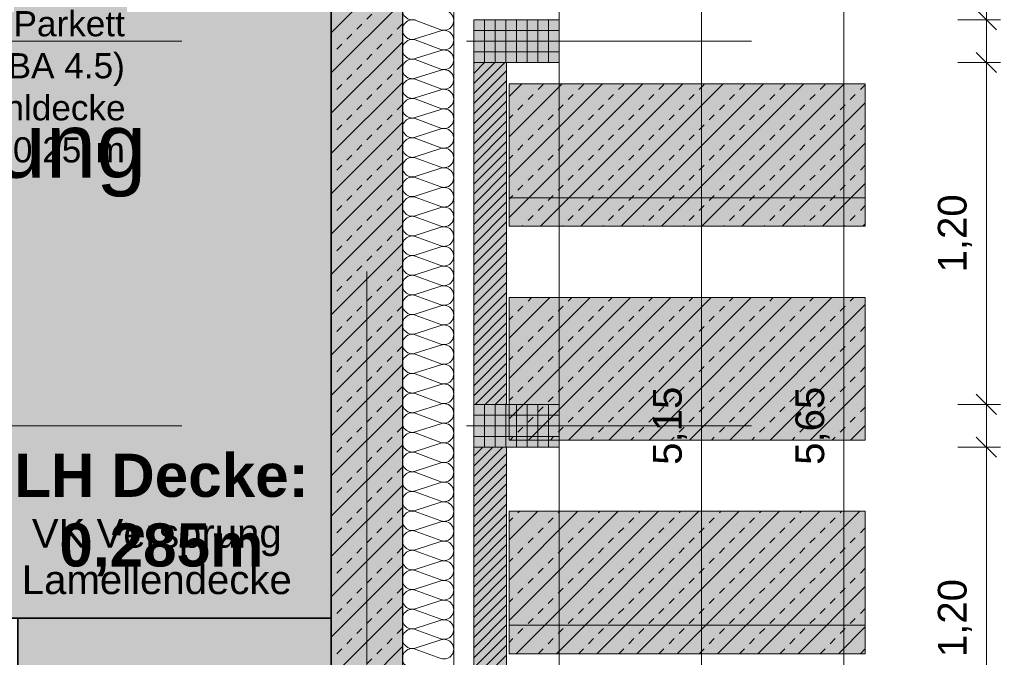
# Model space of a CAD drawing. Header units: metres. Extents: x -49 to 152, y -127 to 99.
# Tile 140 of 177: x -1.22 to 2.24, y -3.51 to -1.28. Entities that reach past the tile are written whole.
import ezdxf
from ezdxf.enums import TextEntityAlignment as Align

# ---------------------------------------------------------------- set-up
doc = ezdxf.new("R2010")
doc.units = ezdxf.units.M
doc.header["$PDMODE"] = 1
doc.header["$PDSIZE"] = -2
for name, pattern in [('Achsen 01', [5.291531, 3.175, -1.058062, 0.352704, -0.705764]), ('gestrichelt - 01', [2, 1, -1]), ('Raster 01', [2, 1, -1])]:
    doc.linetypes.add(name, pattern=pattern)
doc.layers.get('0').update_dxf_attribs({"lineweight": 25})
for name, color, linetype, lineweight, true_color in [('013_Beton und Stahlbetonarbeiten-000 Sichtbeton-331 tragende Au', 5, 'Continuous', 5, 0x0000ff), ('014_Fassadenarbeiten-000 Aufsicht Betonfertigteile', 7, 'Continuous', 9, 0xc0c0c0), ('014_Fassadenarbeiten-330 mineralische Dämmung', 7, 'Continuous', 9, 0x666666), ('027_Tischlerarbeiten-000 Versprung Akustikdecke', 7, 'gestrichelt - 01', 9, 0xa0a0a4), ('031_Metallbauarbeiten-350 Lamellendecke DS', 7, 'Continuous', 35, 0x666666), ('039_Trockenbauarbeiten-350 Deckenspiegel', 7, 'Continuous', 35, 0x008011), ('AV1-Achsen', 1, 'Achsen 01', 18, 0xff0000), ('AV1-Einrichtung', 7, 'Continuous', 9, 0xa6a6a6), ('AV1-Raster', 7, 'Raster 01', 9, 0xa6a6a6)]:
    doc.layers.add(name, color=color, linetype=linetype, lineweight=lineweight, true_color=true_color)
for name, color, linetype, lineweight in [('013_Beton und Stahlbetonarbeiten-330 Außenwände', 7, 'Continuous', 25), ('014_Fassadenarbeiten-330 Betonfertigteile vertikal', 7, 'Continuous', 9), ('014_Fassadenarbeiten-330 Filtermauerwerk 11.5cm', 7, 'Continuous', 9), ('_1.35m (3D)', 7, 'Continuous', 9), ('_GRU (2D)', 7, 'Continuous', 9), ('_Legende (2D)', 7, 'Continuous', 9), ('_OG 3 (2D)', 7, 'Continuous', 9), ('_OG 3 - DS (2D)', 7, 'Continuous', 9), ('AV1-Stempel-Raumstempel', 7, 'Continuous', 9), ('Bemaßung-Bemaßung', 7, 'Continuous', 9), ('Keine', 7, 'Continuous', 9)]:
    doc.layers.add(name, color=color, linetype=linetype, lineweight=lineweight)
doc.layers.get('0').freeze()
doc.styles.add('Arial', font='arial.ttf')
doc.styles.add('Arial (bold)', font='arialbd.ttf')
doc.dimstyles.new('COE 50', dxfattribs={"dimtxt": 100.872396, "dimasz": 0.001414, "dimexe": 0.001, "dimexo": 0.01, "dimgap": 0.001, "dimtad": 1, "dimdec": 3, "dimtxsty": 'Arial', "dimblk": 'VW_SLASH-3', "dimblk1": 'VW_SLASH-3', "dimblk2": 'VW_SLASH-3', "dimcen": 0, "dimadec": 3, "dimazin": 0, "dimtfac": 0.8, "dimtdec": 3, "dimtix": 1, "dimtmove": 0, "dimatfit": 0, "dimldrblk": 'VW_SLASH-2', "dimfxl": 0.002, "dimfxlon": 1, "dimfrac": 2, "dimtolj": 1, "dimarcsym": 0})
pattern_1 = [(45, (0, 0), (0.01767767, -0.01767767), [])]
pattern_2 = [(-90, (0, 0), (0.0375, 0), [])]
pattern_3 = [(0, (0, 0), (2e-18, -0.0375), [])]
pattern_4 = [(45, (0, 0), (0.0707107, -0.0707107), [0.025, -0.025])]
pattern_5 = [(-135, (0.03106, -0.03313), (0.0707107, -0.0707107), [])]

# ---------------------------------------------------------------- blocks, each defined once
blk = doc.blocks.new('Group-4')
at = {"layer": 'AV1-Raster'}
for p, q in [((1.35, -1.35), (-40.5, -1.35)), ((1.35, -2.7), (-40.5, -2.7))]:
    blk.add_line(p, q, dxfattribs=at)
blk = doc.blocks.new('1.35m (3D)')
at = {"layer": 'AV1-Raster', "color": 7}
blk.add_blockref('Group-4', (0, 0), dxfattribs=at)
blk = doc.blocks.new('OG 3 - DS (2D)')
at = {"layer": '031_Metallbauarbeiten-350 Lamellendecke DS', "linetype": 'Continuous', "lineweight": 0, "transparency": 33554483}
for points in [[(-2.575, -3.375), (-0.125, -3.375), (-0.125, -0.125), (-2.575, -0.125)], [(-0.125, -3.375), (-1.225, -3.375), (-1.225, -5.275), (-0.125, -5.275)]]:
    blk.add_hatch(color=55, dxfattribs=at).paths.add_polyline_path(points)
at = {"layer": '039_Trockenbauarbeiten-350 Deckenspiegel', "linetype": 'Continuous', "lineweight": 0, "transparency": 33554508}
blk.add_hatch(color=2, dxfattribs=at).paths.add_polyline_path([(-2.575, -0.125), (-0.125, -0.125), (-0.125, -3.375), (-2.575, -3.375)])
at = {"layer": '039_Trockenbauarbeiten-350 Deckenspiegel', "linetype": 'Continuous', "lineweight": 0, "transparency": 33554483}
blk.add_hatch(color=106, dxfattribs=at).paths.add_polyline_path([(-1.225, -3.375), (-0.125, -3.375), (-0.125, -5.275), (-1.225, -5.275)])
at = {"layer": '031_Metallbauarbeiten-350 Lamellendecke DS', "color": 251, "linetype": 'Continuous', "lineweight": 35, "transparency": 33554687, "flags": 128}
for points in [[(-2.575, -3.375), (-0.125, -3.375), (-0.125, -0.125), (-2.575, -0.125)], [(-0.125, -3.375), (-1.225, -3.375), (-1.225, -5.275), (-0.125, -5.275)]]:
    blk.add_lwpolyline(points, close=True, dxfattribs=at)
at = {"layer": '039_Trockenbauarbeiten-350 Deckenspiegel', "color": 251, "linetype": 'Continuous', "lineweight": 35, "transparency": 33554687, "flags": 128}
blk.add_lwpolyline([(-2.575, -0.125), (-0.125, -0.125), (-0.125, -3.375), (-2.575, -3.375)], close=True, dxfattribs=at)
at = {"layer": '039_Trockenbauarbeiten-350 Deckenspiegel', "flags": 128}
blk.add_lwpolyline([(-1.225, -3.375), (-0.125, -3.375), (-0.125, -5.275), (-1.225, -5.275)], close=True, dxfattribs=at)
at = {"layer": '039_Trockenbauarbeiten-350 Deckenspiegel', "insert": (-0.7211, -3.0131), "char_height": 0.15131, "attachment_point": 5, "line_spacing_factor": 0.969122, "style": 'Arial (bold)'}
blk.add_mtext('LH Decke: \\P0,285m', dxfattribs=at)
blk = doc.blocks.new('Group-172')
at = {"color": 255, "transparency": 33554559}
for points in [[(-2.525, -0.175), (-0.175, -0.175), (-0.175, -0.625), (-2.525, -0.625)], [(-2.525, -1.325), (-1.525, -1.325), (-1.525, -3.325), (-2.525, -3.325)]]:
    blk.add_wipeout(points, dxfattribs=at).dxf.layer = 'AV1-Einrichtung'
at = {"layer": 'AV1-Einrichtung', "flags": 128}
for points in [[(-2.525, -0.175), (-0.175, -0.175), (-0.175, -0.625), (-2.525, -0.625)], [(-2.525, -1.325), (-1.525, -1.325), (-1.525, -3.325), (-2.525, -3.325)]]:
    blk.add_lwpolyline(points, close=True, dxfattribs=at)
at = {"color": 255, "transparency": 33554559}
for points in [[(-2.525, -2.575), (-1.775, -2.575), (-1.525, -2.325), (-1.525, -1.325), (-2.525, -1.325)], [(-2.4, -2.7), (-1.65, -2.7), (-1.65, -3.2), (-2.4, -3.2)]]:
    blk.add_wipeout(points, dxfattribs=at).dxf.layer = 'AV1-Einrichtung'
at = {"layer": 'AV1-Einrichtung', "flags": 128}
for points in [[(-2.525, -2.575), (-1.775, -2.575), (-1.525, -2.325), (-1.525, -1.325), (-2.525, -1.325)], [(-2.4, -2.7), (-1.65, -2.7), (-1.65, -3.2), (-2.4, -3.2)]]:
    blk.add_lwpolyline(points, close=True, dxfattribs=at)
blk = doc.blocks.new('Group-310')
at = {"layer": '014_Fassadenarbeiten-330 mineralische Dämmung', "transparency": 33554687, "flags": 128}
for points in [[(-3.549, -0.17, -1.372995), (-3.4834, -0.17), (-3.5167, -0.26, 1.372583), (-3.4511, -0.26), (-3.48, -0.17, -1.372995), (-3.4144, -0.17), (-3.4477, -0.26, 1.372583), (-3.3821, -0.26), (-3.4111, -0.17, -1.372995), (-3.3455, -0.17), (-3.3788, -0.26, 1.372583), (-3.3132, -0.26), (-3.3421, -0.17, -1.372995), (-3.2766, -0.17), (-3.3098, -0.26, 1.372583), (-3.2443, -0.26), (-3.2732, -0.17, -1.372995), (-3.2076, -0.17), (-3.2409, -0.26, 1.372583), (-3.1753, -0.26), (-3.2042, -0.17, -1.372995), (-3.1387, -0.17), (-3.1719, -0.26, 1.372583), (-3.1064, -0.26), (-3.1353, -0.17, -1.372995), (-3.0697, -0.17), (-3.103, -0.26, 1.372583), (-3.0374, -0.26), (-3.0663, -0.17, -1.372995), (-3.0008, -0.17), (-3.034, -0.26, 1.372583), (-2.9685, -0.26), (-2.9974, -0.17, -1.372995), (-2.9318, -0.17), (-2.9651, -0.26, 1.372583), (-2.8995, -0.26), (-2.9285, -0.17, -1.372995), (-2.8629, -0.17), (-2.8962, -0.26, 1.372583), (-2.8306, -0.26), (-2.8595, -0.17, -1.372995), (-2.7939, -0.17), (-2.8272, -0.26, 1.372583), (-2.7616, -0.26), (-2.7906, -0.17, -1.372995), (-2.725, -0.17), (-2.7583, -0.26, 1.372583), (-2.6927, -0.26), (-2.7216, -0.17, -1.372995), (-2.656, -0.17), (-2.6893, -0.26, 1.372583), (-2.6237, -0.26), (-2.6527, -0.17, -1.372995), (-2.5871, -0.17), (-2.6204, -0.26, 1.372583), (-2.5548, -0.26), (-2.5837, -0.17, -1.372995), (-2.5182, -0.17), (-2.5514, -0.26, 1.372583), (-2.4859, -0.26), (-2.5148, -0.17, -1.372995), (-2.4492, -0.17), (-2.4825, -0.26, 1.372583), (-2.4169, -0.26), (-2.4458, -0.17, -1.372995), (-2.3803, -0.17), (-2.4135, -0.26, 1.372583), (-2.348, -0.26), (-2.3769, -0.17, -1.372995), (-2.3113, -0.17), (-2.3446, -0.26, 1.372583), (-2.279, -0.26), (-2.3079, -0.17, -1.372995), (-2.2424, -0.17), (-2.2756, -0.26, 1.372583), (-2.2101, -0.26), (-2.239, -0.17, -1.372995), (-2.1734, -0.17), (-2.2067, -0.26, 1.372583), (-2.1411, -0.26), (-2.1701, -0.17, -1.372995), (-2.1045, -0.17), (-2.1378, -0.26, 1.372583), (-2.0722, -0.26), (-2.1011, -0.17, -1.372995), (-2.0355, -0.17), (-2.0688, -0.26, 1.372583), (-2.0032, -0.26), (-2.0322, -0.17, -1.372995), (-1.9666, -0.17), (-1.9999, -0.26, 1.372583), (-1.9343, -0.26), (-1.9632, -0.17, -1.372995), (-1.8977, -0.17), (-1.9309, -0.26, 1.372583), (-1.8654, -0.26), (-1.8943, -0.17, -1.372995), (-1.8287, -0.17), (-1.862, -0.26, 1.372583), (-1.7964, -0.26), (-1.8253, -0.17, -1.372995), (-1.7598, -0.17), (-1.793, -0.26, 1.372583), (-1.7275, -0.26), (-1.7564, -0.17, -1.372995), (-1.6908, -0.17), (-1.7241, -0.26, 1.372583), (-1.6585, -0.26), (-1.6874, -0.17, -1.372995), (-1.6219, -0.17), (-1.6551, -0.26, 1.372583), (-1.5896, -0.26), (-1.6185, -0.17, -1.372995), (-1.5529, -0.17), (-1.5862, -0.26, 1.372583), (-1.5206, -0.26), (-1.5496, -0.17, -1.372995), (-1.484, -0.17), (-1.5173, -0.26, 1.372583), (-1.4517, -0.26), (-1.4806, -0.17, -1.372995), (-1.415, -0.17), (-1.4483, -0.26, 1.372583), (-1.3827, -0.26), (-1.4117, -0.17, -1.372995), (-1.3461, -0.17), (-1.3794, -0.26, 1.372583), (-1.3138, -0.26), (-1.3427, -0.17, -1.372995), (-1.2772, -0.17), (-1.3104, -0.26, 1.372583), (-1.2449, -0.26)], [(-1.2738, -0.17, -1.372995), (-1.2082, -0.17)]]:
    blk.add_lwpolyline(points, format="xyb", dxfattribs=at)
blk = doc.blocks.new('Group-311')
at = {"layer": '014_Fassadenarbeiten-330 mineralische Dämmung', "transparency": 33554687}
blk.add_blockref('Group-310', (0, 0), dxfattribs=at)
blk = doc.blocks.new('Parametric Object-45')
at = {"layer": '014_Fassadenarbeiten-330 mineralische Dämmung', "color": 7, "transparency": 33554687}
blk.add_blockref('Group-311', (0, 0), dxfattribs=at)
at = {"layer": '014_Fassadenarbeiten-330 mineralische Dämmung', "color": 0, "flags": 1}
for tag in ['IFC_UUID', 'instanceID', 'prm0_name', 'prm0_type', 'prm0_value', 'prm1_name', 'prm1_type', 'prm1_value', 'prm2_name', 'prm2_type', 'prm2_value', 'prm3_name', 'prm3_type', 'prm3_value', 'prm4_name', 'prm4_type', 'prm4_value', 'prm5_name', 'prm5_type', 'prm5_value', 'prm6_name', 'prm6_type', 'prm6_value']:
    blk.add_attdef(tag, (0.1154, -5.4548), '', height=0.00018, dxfattribs=at)
blk = doc.blocks.new('VW_SLASH-3')
at = {"color": 0, "linetype": 'ByBlock', "lineweight": -2, "transparency": 16777216}
blk.add_line((0, 0), (-1, 0), dxfattribs=at)
at = {"color": 0, "linetype": 'Continuous', "lineweight": 15, "transparency": 16777216, "flags": 128}
blk.add_lwpolyline([(0.5, 0.5), (-0.5, -0.5)], dxfattribs=at)
blk = doc.blocks.new('*D558')
at = {"layer": 'Bemaßung-Bemaßung', "color": 0, "linetype": 'Continuous', "lineweight": -2}
for p, q in [((2.075, -0.075), (2.225, -0.075)), ((2.175, -1.2043), (2.175, -0.1457)), ((2.075, -1.275), (2.225, -1.275))]:
    blk.add_line(p, q, dxfattribs=at)
at = {"layer": 'Defpoints', "color": 0}
for p in [(0.675, -0.075), (2.175, -0.075), (0.675, -1.275)]:
    blk.add_point(p, dxfattribs=at)
at = {"layer": 'Bemaßung-Bemaßung', "color": 0, "lineweight": -2, "xscale": 0.070693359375, "yscale": 0.070693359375, "zscale": 0.070693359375}
for p, rotation in [((2.175, -0.075), 90), ((2.175, -1.275), 270)]:
    blk.add_blockref('VW_SLASH-3', p, dxfattribs=dict(at, rotation=rotation))
at = {"layer": 'Bemaßung-Bemaßung', "color": 0, "insert": (2.0644, -0.675), "char_height": 0.10087, "attachment_point": 5, "rotation": 90, "style": 'Arial'}
blk.add_mtext('\\A1;1,20', dxfattribs=at)
blk = doc.blocks.new('VW_SLASH-2')
at = {"color": 0, "linetype": 'ByBlock', "lineweight": -2, "transparency": 16777216}
blk.add_line((0, 0), (-1, 0), dxfattribs=at)
at = {"color": 0, "linetype": 'Continuous', "lineweight": 15, "transparency": 16777216, "flags": 128}
blk.add_lwpolyline([(0.5, 0.5), (-0.5, -0.5)], dxfattribs=at)
blk = doc.blocks.new('*D559')
at = {"layer": 'Bemaßung-Bemaßung', "color": 0, "linetype": 'Continuous', "lineweight": -2}
for p, q in [((2.175, -1.2043), (2.175, -1.1336)), ((2.075, -1.275), (2.225, -1.275)), ((2.175, -1.425), (2.175, -1.275)), ((2.075, -1.425), (2.225, -1.425)), ((2.175, -1.4957), (2.175, -1.5664))]:
    blk.add_line(p, q, dxfattribs=at)
at = {"layer": 'Defpoints', "color": 0}
for p in [(0.675, -1.275), (2.175, -1.275), (0.675, -1.425)]:
    blk.add_point(p, dxfattribs=at)
at = {"layer": 'Bemaßung-Bemaßung', "color": 0, "lineweight": -2, "xscale": 0.070693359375, "yscale": 0.070693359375, "zscale": 0.070693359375}
for p, rotation in [((2.175, -1.275), 270), ((2.175, -1.425), 90)]:
    blk.add_blockref('VW_SLASH-3', p, dxfattribs=dict(at, rotation=rotation))
at = {"layer": 'Bemaßung-Bemaßung', "color": 0, "insert": (2.3515, -1.35), "char_height": 0.10087, "attachment_point": 5, "rotation": 90, "style": 'Arial'}
blk.add_mtext('\\A1;15', dxfattribs=at)
blk = doc.blocks.new('*D560')
at = {"layer": 'Bemaßung-Bemaßung', "color": 0, "linetype": 'Continuous', "lineweight": -2}
for p, q in [((2.075, -1.425), (2.225, -1.425)), ((2.175, -2.5543), (2.175, -1.4957)), ((2.075, -2.625), (2.225, -2.625))]:
    blk.add_line(p, q, dxfattribs=at)
at = {"layer": 'Defpoints', "color": 0}
for p in [(0.675, -1.425), (2.175, -1.425), (0.675, -2.625)]:
    blk.add_point(p, dxfattribs=at)
at = {"layer": 'Bemaßung-Bemaßung', "color": 0, "lineweight": -2, "xscale": 0.070693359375, "yscale": 0.070693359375, "zscale": 0.070693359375}
for p, rotation in [((2.175, -1.425), 90), ((2.175, -2.625), 270)]:
    blk.add_blockref('VW_SLASH-3', p, dxfattribs=dict(at, rotation=rotation))
at = {"layer": 'Bemaßung-Bemaßung', "color": 0, "insert": (2.0644, -2.025), "char_height": 0.10087, "attachment_point": 5, "rotation": 90, "style": 'Arial'}
blk.add_mtext('\\A1;1,20', dxfattribs=at)
blk = doc.blocks.new('*D561')
at = {"layer": 'Bemaßung-Bemaßung', "color": 0, "linetype": 'Continuous', "lineweight": -2}
for p, q in [((2.175, -2.5543), (2.175, -2.4836)), ((2.075, -2.625), (2.225, -2.625)), ((2.175, -2.775), (2.175, -2.625)), ((2.075, -2.775), (2.225, -2.775)), ((2.175, -2.8457), (2.175, -2.9164))]:
    blk.add_line(p, q, dxfattribs=at)
at = {"layer": 'Defpoints', "color": 0}
for p in [(0.675, -2.625), (2.175, -2.625), (0.675, -2.775)]:
    blk.add_point(p, dxfattribs=at)
at = {"layer": 'Bemaßung-Bemaßung', "color": 0, "lineweight": -2, "xscale": 0.070693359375, "yscale": 0.070693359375, "zscale": 0.070693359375}
for p, rotation in [((2.175, -2.625), 270), ((2.175, -2.775), 90)]:
    blk.add_blockref('VW_SLASH-3', p, dxfattribs=dict(at, rotation=rotation))
at = {"layer": 'Bemaßung-Bemaßung', "color": 0, "insert": (2.3515, -2.7), "char_height": 0.10087, "attachment_point": 5, "rotation": 90, "style": 'Arial'}
blk.add_mtext('\\A1;15', dxfattribs=at)
blk = doc.blocks.new('*D562')
at = {"layer": 'Bemaßung-Bemaßung', "color": 0, "linetype": 'Continuous', "lineweight": -2}
for p, q in [((2.075, -2.775), (2.225, -2.775)), ((2.175, -3.9043), (2.175, -2.8457)), ((2.075, -3.975), (2.225, -3.975))]:
    blk.add_line(p, q, dxfattribs=at)
at = {"layer": 'Defpoints', "color": 0}
for p in [(0.675, -2.775), (2.175, -2.775), (0.675, -3.975)]:
    blk.add_point(p, dxfattribs=at)
at = {"layer": 'Bemaßung-Bemaßung', "color": 0, "lineweight": -2, "xscale": 0.070693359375, "yscale": 0.070693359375, "zscale": 0.070693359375}
for p, rotation in [((2.175, -2.775), 90), ((2.175, -3.975), 270)]:
    blk.add_blockref('VW_SLASH-3', p, dxfattribs=dict(at, rotation=rotation))
at = {"layer": 'Bemaßung-Bemaßung', "color": 0, "insert": (2.0644, -3.375), "char_height": 0.10087, "attachment_point": 5, "rotation": 90, "style": 'Arial'}
blk.add_mtext('\\A1;1,20', dxfattribs=at)
blk = doc.blocks.new('*D600')
at = {"layer": 'Bemaßung-Bemaßung', "color": 0, "lineweight": -2}
for p, q in [((1.575, 0.125), (1.725, 0.125)), ((1.675, 0.0543), (1.675, -5.4543)), ((1.575, -5.525), (1.725, -5.525))]:
    blk.add_line(p, q, dxfattribs=at)
at = {"layer": 'Defpoints', "color": 0}
for p in [(-0.125, 0.125), (-0.125, -5.525), (1.675, -5.525)]:
    blk.add_point(p, dxfattribs=at)
at = {"layer": 'Bemaßung-Bemaßung', "color": 0, "lineweight": -2, "xscale": 0.070693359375, "yscale": 0.070693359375, "zscale": 0.070693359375}
for p, rotation in [((1.675, 0.125), 90.00000000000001), ((1.675, -5.525), 270)]:
    blk.add_blockref('VW_SLASH-3', p, dxfattribs=dict(at, rotation=rotation))
at = {"layer": 'Bemaßung-Bemaßung', "color": 0, "insert": (1.5644, -2.7), "char_height": 0.10087, "attachment_point": 5, "rotation": 90, "style": 'Arial'}
blk.add_mtext('\\A1;5,65', dxfattribs=at)
blk = doc.blocks.new('*D760')
at = {"layer": 'Bemaßung-Bemaßung', "color": 0, "linetype": 'Continuous', "lineweight": -2}
for p, q in [((1.075, -0.125), (1.225, -0.125)), ((1.175, -0.1957), (1.175, -5.2043)), ((1.075, -5.275), (1.225, -5.275))]:
    blk.add_line(p, q, dxfattribs=at)
at = {"layer": 'Defpoints', "color": 0}
for p in [(-0.125, -0.125), (-0.2, -5.275), (1.175, -5.275)]:
    blk.add_point(p, dxfattribs=at)
at = {"layer": 'Bemaßung-Bemaßung', "color": 0, "lineweight": -2, "xscale": 0.070693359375, "yscale": 0.070693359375, "zscale": 0.070693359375}
for p, rotation in [((1.175, -0.125), 90), ((1.175, -5.275), 270)]:
    blk.add_blockref('VW_SLASH-3', p, dxfattribs=dict(at, rotation=rotation))
at = {"layer": 'Bemaßung-Bemaßung', "color": 0, "insert": (1.0644, -2.7), "char_height": 0.10087, "attachment_point": 5, "rotation": 90, "style": 'Arial'}
blk.add_mtext('\\A1;5,15', dxfattribs=at)
blk = doc.blocks.new('Raumstempel - Symbol - 1 (2D)')
at = {"layer": 'AV1-Stempel-Raumstempel', "attachment_point": 1, "line_spacing_factor": 0.967919, "style": 'Arial'}
for s, insert, char_height in [('m²', (1.6225, -0.6736), 0.08826), ('Raumfläche:', (0.2, -0.6736), 0.088263), ('Raumumf.:', (0.2, -0.8236), 0.08826), ('m', (1.6225, -0.8236), 0.0883), ('LRH:', (0.2, -0.9736), 0.08826), ('m', (1.6225, -0.9736), 0.0883), ('Bodenbelag:', (0.2, -1.118), 0.088263), ('Decke:', (0.2, -1.4131), 0.08826), ('Höhe DA:', (0.2, -1.5607), 0.08826), ('m', (1.6225, -1.5625), 0.0883)]:
    blk.add_mtext(s, dxfattribs=dict(at, insert=insert, char_height=char_height))
at = {"layer": 'AV1-Stempel-Raumstempel'}
for tag, style, p in [('Raumnummer', 'Arial', (0.2, -0.2337)), ('Raumname', 'Arial (bold)', (0.2, -0.4337))]:
    blk.add_attdef(tag, text='', height=0.1261, dxfattribs=dict(at, style=style)).set_placement(p, align=Align.TOP_LEFT)
at = {"layer": 'AV1-Stempel-Raumstempel', "style": 'Arial'}
for tag, p in [('Raumfläche', (1.5725, -0.6736)), ('Raumumfang', (1.5725, -0.8236)), ('LRH', (1.5725, -0.9736)), ('Bodenbelag', (1.7253, -1.1199)), ('Bodendetail', (1.7253, -1.2674)), ('Decke', (1.7278, -1.415)), ('Höhe_DA', (1.5725, -1.5625))]:
    blk.add_attdef(tag, text='', height=0.0883, dxfattribs=at).set_placement(p, align=Align.TOP_RIGHT)
blk = doc.blocks.new('Legende (2D)')
at = {"layer": 'Keine', "linetype": 'Continuous', "lineweight": 0, "true_color": 0xc0c0c0, "transparency": 33554687}
for points in [[(0.4996, -1.5), (1.7496, -1.5), (1.7496, -2), (0.4996, -2)], [(0.4996, -2.25), (1.7496, -2.25), (1.7496, -2.75), (0.4996, -2.75)], [(0.4996, -3), (1.7496, -3), (1.7496, -3.5), (0.4996, -3.5)]]:
    blk.add_hatch(color=9, dxfattribs=at).paths.add_polyline_path(points)
at = {"layer": 'Keine', "linetype": 'Continuous', "lineweight": 13, "transparency": 33554687}
h = blk.add_hatch(dxfattribs=at)
h.set_pattern_fill('Stahlbeton', color=251, style=0, pattern_type=2)
h.set_pattern_definition(pattern_4)
h.paths.add_polyline_path([(0.4996, -1.5), (1.7496, -1.5), (1.7496, -2), (0.4996, -2)])
h = blk.add_hatch(dxfattribs=at)
h.set_pattern_fill('Stahlbeton-1', color=251, style=0, pattern_type=2)
h.set_pattern_definition(pattern_5)
h.paths.add_polyline_path([(0.4996, -1.5), (1.7496, -1.5), (1.7496, -2), (0.4996, -2)])
at = {"layer": 'Keine', "linetype": 'Continuous', "lineweight": 0, "transparency": 33554559}
blk.add_hatch(color=30, dxfattribs=at).paths.add_polyline_path([(0.4996, -1.9), (1.7496, -1.9), (1.7496, -2), (0.4996, -2)])
at = {"layer": 'Keine', "linetype": 'Continuous', "lineweight": 13, "transparency": 33554687}
h = blk.add_hatch(dxfattribs=at)
h.set_pattern_fill('Stahlbeton', color=251, style=0, pattern_type=2)
h.set_pattern_definition(pattern_4)
h.paths.add_polyline_path([(0.4996, -2.25), (1.7496, -2.25), (1.7496, -2.75), (0.4996, -2.75)])
h = blk.add_hatch(dxfattribs=at)
h.set_pattern_fill('Stahlbeton-1', color=251, style=0, pattern_type=2)
h.set_pattern_definition(pattern_5)
h.paths.add_polyline_path([(0.4996, -2.25), (1.7496, -2.25), (1.7496, -2.75), (0.4996, -2.75)])
h = blk.add_hatch(dxfattribs=at)
h.set_pattern_fill('Stahlbeton', color=251, style=0, pattern_type=2)
h.set_pattern_definition(pattern_4)
h.paths.add_polyline_path([(0.4996, -3), (1.7496, -3), (1.7496, -3.5), (0.4996, -3.5)])
h = blk.add_hatch(dxfattribs=at)
h.set_pattern_fill('Stahlbeton-1', color=251, style=0, pattern_type=2)
h.set_pattern_definition(pattern_5)
h.paths.add_polyline_path([(0.4996, -3), (1.7496, -3), (1.7496, -3.5), (0.4996, -3.5)])
at = {"layer": 'Keine', "linetype": 'Continuous', "lineweight": 0, "true_color": 0x0000ff, "transparency": 33554495}
blk.add_hatch(color=5, dxfattribs=at).paths.add_polyline_path([(0.4996, -3.4), (1.7496, -3.4), (1.7496, -3.5), (0.4996, -3.5)])
at = {"layer": 'Keine', "color": 7, "linetype": 'Continuous', "lineweight": 9, "transparency": 33554687, "flags": 128}
for points in [[(0.4996, -1.5), (1.7496, -1.5), (1.7496, -2), (0.4996, -2)], [(0.4996, -2.25), (1.7496, -2.25), (1.7496, -2.75), (0.4996, -2.75)], [(0.4996, -3), (1.7496, -3), (1.7496, -3.5), (0.4996, -3.5)]]:
    blk.add_lwpolyline(points, close=True, dxfattribs=at)
at = {"layer": 'Keine', "color": 253, "linetype": 'Continuous', "lineweight": 9, "transparency": 33554559, "flags": 128}
blk.add_lwpolyline([(0.4996, -1.9), (1.7496, -1.9), (1.7496, -2), (0.4996, -2)], close=True, dxfattribs=at)
at = {"layer": 'Keine', "color": 7, "linetype": 'Continuous', "lineweight": 9, "transparency": 33554495, "flags": 128}
blk.add_lwpolyline([(0.4996, -3.4), (1.7496, -3.4), (1.7496, -3.5), (0.4996, -3.5)], close=True, dxfattribs=at)
at = {"layer": 'Keine', "color": 7, "transparency": 33554687, "insert": (-11.4364, -1.75), "char_height": 0.226963, "attachment_point": 4, "line_spacing_factor": 0.969122, "style": 'Arial'}
blk.add_mtext('Einbruchschutzklasse 1 N nach DIN 1627 {\\C8;keine Anforderung an Verglasung }', dxfattribs=at)
blk = doc.blocks.new('Group-871')
at = {"layer": 'AV1-Achsen'}
blk.add_line((0, -26.5), (0, 4.9), dxfattribs=at)
blk = doc.blocks.new('GRU (2D)')
at = {"layer": 'AV1-Achsen', "color": 7}
blk.add_blockref('Group-871', (0, 0), dxfattribs=at)
blk = doc.blocks.new('OG 3 (2D)')
at = {"layer": '013_Beton und Stahlbetonarbeiten-330 Außenwände', "linetype": 'Continuous', "lineweight": 0, "true_color": 0xc0c0c0}
blk.add_hatch(color=9, dxfattribs=at).paths.add_polyline_path([(-0.125, -5.525), (-0.125, 0.125), (0.125, 0.125), (0.125, -5.525)])
at = {"layer": '013_Beton und Stahlbetonarbeiten-330 Außenwände', "linetype": 'Continuous', "lineweight": 13}
h = blk.add_hatch(dxfattribs=at)
h.set_pattern_fill('Stahlbeton', color=251, style=0, pattern_type=2)
h.set_pattern_definition(pattern_4)
h.paths.add_polyline_path([(-0.125, -5.525), (-0.125, 0.125), (0.125, 0.125), (0.125, -5.525)])
h = blk.add_hatch(dxfattribs=at)
h.set_pattern_fill('Stahlbeton-1', color=251, style=0, pattern_type=2)
h.set_pattern_definition(pattern_5)
h.paths.add_polyline_path([(-0.125, -5.525), (-0.125, 0.125), (0.125, 0.125), (0.125, -5.525)])
at = {"layer": '014_Fassadenarbeiten-330 Betonfertigteile vertikal', "linetype": 'Continuous', "lineweight": 0}
for points in [[(0.675, -1.275), (0.675, -1.425), (0.375, -1.425), (0.375, -1.275)], [(0.675, -2.625), (0.675, -2.775), (0.375, -2.775), (0.375, -2.625)]]:
    blk.add_hatch(color=9, dxfattribs=at).paths.add_polyline_path(points)
at = {"layer": '014_Fassadenarbeiten-330 Betonfertigteile vertikal', "linetype": 'Continuous', "lineweight": 9}
h = blk.add_hatch(dxfattribs=at)
h.set_pattern_fill('Stahlbetonfertigteil-1', color=8, style=0, pattern_type=2)
h.set_pattern_definition(pattern_2)
h.paths.add_polyline_path([(0.675, -1.275), (0.675, -1.425), (0.375, -1.425), (0.375, -1.275)])
at = {"layer": '014_Fassadenarbeiten-330 Betonfertigteile vertikal', "linetype": 'Continuous', "lineweight": 13}
h = blk.add_hatch(dxfattribs=at)
h.set_pattern_fill('Stahlbetonfertigteil', color=8, style=0, pattern_type=2)
h.set_pattern_definition(pattern_3)
h.paths.add_polyline_path([(0.675, -1.275), (0.675, -1.425), (0.375, -1.425), (0.375, -1.275)])
at = {"layer": '014_Fassadenarbeiten-330 Betonfertigteile vertikal', "linetype": 'Continuous', "lineweight": 9}
h = blk.add_hatch(dxfattribs=at)
h.set_pattern_fill('Stahlbetonfertigteil-1', color=8, style=0, pattern_type=2)
h.set_pattern_definition(pattern_2)
h.paths.add_polyline_path([(0.675, -2.625), (0.675, -2.775), (0.375, -2.775), (0.375, -2.625)])
at = {"layer": '014_Fassadenarbeiten-330 Betonfertigteile vertikal', "linetype": 'Continuous', "lineweight": 13}
h = blk.add_hatch(dxfattribs=at)
h.set_pattern_fill('Stahlbetonfertigteil', color=8, style=0, pattern_type=2)
h.set_pattern_definition(pattern_3)
h.paths.add_polyline_path([(0.675, -2.625), (0.675, -2.775), (0.375, -2.775), (0.375, -2.625)])
at = {"layer": '014_Fassadenarbeiten-330 Filtermauerwerk 11.5cm', "linetype": 'Continuous', "lineweight": 0, "true_color": 0xd19783}
for points in [[(0.49, -2.625), (0.375, -2.625), (0.375, -1.425), (0.49, -1.425)], [(0.49, -3.975), (0.375, -3.975), (0.375, -2.775), (0.49, -2.775)]]:
    blk.add_hatch(color=33, dxfattribs=at).paths.add_polyline_path(points)
at = {"layer": '014_Fassadenarbeiten-330 Filtermauerwerk 11.5cm', "linetype": 'Continuous', "lineweight": 9}
h = blk.add_hatch(dxfattribs=at)
h.set_pattern_fill('Mauerwerk Münster', color=8, style=0, pattern_type=2)
h.set_pattern_definition(pattern_1)
h.paths.add_polyline_path([(0.49, -2.625), (0.375, -2.625), (0.375, -1.425), (0.49, -1.425)])
h = blk.add_hatch(dxfattribs=at)
h.set_pattern_fill('Mauerwerk Münster', color=8, style=0, pattern_type=2)
h.set_pattern_definition(pattern_1)
h.paths.add_polyline_path([(0.49, -3.975), (0.375, -3.975), (0.375, -2.775), (0.49, -2.775)])
at = {"layer": '013_Beton und Stahlbetonarbeiten-000 Sichtbeton-331 tragende Au', "color": 30}
blk.add_solid([(-0.125, -0.125), (-0.075, -0.125), (-0.125, -5.525), (-0.075, -5.475)], dxfattribs=at)
at = {"layer": '013_Beton und Stahlbetonarbeiten-330 Außenwände', "flags": 128}
blk.add_lwpolyline([(-0.125, -5.525), (-0.125, 0.125), (0.125, 0.125), (0.125, -5.525)], close=True, dxfattribs=at)
at = {"layer": '014_Fassadenarbeiten-000 Aufsicht Betonfertigteile', "flags": 128}
blk.add_lwpolyline([(0.305, -21.905), (0.305, 0.305), (0.675, 0.675), (0.675, -22.275)], close=True, dxfattribs=at)
at = {"layer": '014_Fassadenarbeiten-330 Betonfertigteile vertikal', "flags": 128}
for points in [[(0.675, -1.275), (0.675, -1.425), (0.375, -1.425), (0.375, -1.275)], [(0.675, -2.625), (0.675, -2.775), (0.375, -2.775), (0.375, -2.625)]]:
    blk.add_lwpolyline(points, close=True, dxfattribs=at)
at = {"layer": '014_Fassadenarbeiten-330 Filtermauerwerk 11.5cm', "flags": 128}
for points in [[(0.49, -2.625), (0.375, -2.625), (0.375, -1.425), (0.49, -1.425)], [(0.49, -3.975), (0.375, -3.975), (0.375, -2.775), (0.49, -2.775)]]:
    blk.add_lwpolyline(points, close=True, dxfattribs=at)
at = {"layer": '014_Fassadenarbeiten-330 mineralische Dämmung', "flags": 128}
blk.add_lwpolyline([(0, 0.125), (0, 0.305), (0.305, 0.305), (0.305, -5.45), (0.125, -5.45), (0.125, 0.125)], close=True, dxfattribs=at)
at = {"layer": '027_Tischlerarbeiten-000 Versprung Akustikdecke'}
blk.add_line((-1.225, -3.375), (-0.125, -3.375), dxfattribs=at)
at = {"layer": '014_Fassadenarbeiten-330 mineralische Dämmung', "rotation": 90}
blk.add_blockref('Parametric Object-45', (0, 0), dxfattribs=at)
at = {"layer": 'AV1-Einrichtung', "color": 7}
blk.add_blockref('Group-172', (0, 0), dxfattribs=at)
at = {"layer": 'Bemaßung-Bemaßung'}
dim = blk.add_linear_dim(base=(1.675, -5.525), p1=(-0.125, 0.125), p2=(-0.125, -5.525), angle=270, text='5,65', dimstyle='COE 50', override={"dimtxt": 0.100872, "dimasz": 0.070693, "dimexe": 0.05, "dimgap": 0.05, "dimpost": '<>', "dimtxsty": 'Arial', "dimtmove": 2, "dimfxl": 0.1}, dxfattribs=at)
dim.commit()
dim.dimension.update_dxf_attribs({"geometry": '*D600', "text_midpoint": (1.5644, -2.7)})
at = {"layer": 'Bemaßung-Bemaßung', "linetype": 'Continuous'}
for base, p1, p2, text, override, picture, middle in [((2.175, -0.075), (0.675, -1.275), (0.675, -0.075), '1,20', {"dimtxt": 0.100872, "dimasz": 0.070693, "dimexe": 0.05, "dimgap": 0.05, "dimpost": '<>', "dimtxsty": 'Arial', "dimtmove": 2, "dimfxl": 0.1}, '*D558', (2.0644, -0.675)), ((2.175, -1.275), (0.675, -1.425), (0.675, -1.275), '15', {"dimtxt": 0.100872, "dimasz": 0.070693, "dimexe": 0.05, "dimgap": 0.05, "dimpost": '<>', "dimtxsty": 'Arial', "dimtix": 0, "dimtmove": 2, "dimfxl": 0.1}, '*D559', (2.3515, -1.35)), ((2.175, -1.425), (0.675, -2.625), (0.675, -1.425), '1,20', {"dimtxt": 0.100872, "dimasz": 0.070693, "dimexe": 0.05, "dimgap": 0.05, "dimpost": '<>', "dimtxsty": 'Arial', "dimtmove": 2, "dimfxl": 0.1}, '*D560', (2.0644, -2.025)), ((2.175, -2.625), (0.675, -2.775), (0.675, -2.625), '15', {"dimtxt": 0.100872, "dimasz": 0.070693, "dimexe": 0.05, "dimgap": 0.05, "dimpost": '<>', "dimtxsty": 'Arial', "dimtix": 0, "dimtmove": 2, "dimfxl": 0.1}, '*D561', (2.3515, -2.7)), ((2.175, -2.775), (0.675, -3.975), (0.675, -2.775), '1,20', {"dimtxt": 0.100872, "dimasz": 0.070693, "dimexe": 0.05, "dimgap": 0.05, "dimpost": '<>', "dimtxsty": 'Arial', "dimtmove": 2, "dimfxl": 0.1}, '*D562', (2.0644, -3.375))]:
    dim = blk.add_linear_dim(base=base, p1=p1, p2=p2, angle=270, text=text, dimstyle='COE 50', override=override, dxfattribs=at)
    dim.commit()
    dim.dimension.update_dxf_attribs({"geometry": picture, "text_midpoint": middle})
at = {"layer": '027_Tischlerarbeiten-000 Versprung Akustikdecke', "color": 7, "linetype": 'Continuous'}
blk.add_solid([(-0.7375, -3.375), (-0.7793, -3.321), (-0.6957, -3.321)], dxfattribs=at)
at = {"layer": 'AV1-Stempel-Raumstempel'}
blk.add_blockref('Raumstempel - Symbol - 1 (2D)', (-2.575, -0.125), dxfattribs=at).add_auto_attribs({'Raumname': 'Ruheraum 06', 'Raumnummer': '311', 'Bodendetail': '(BA 4.5)', 'Raumfläche': '10,16', 'LRH': '3', 'Raumumfang': '15,4', 'Höhe_DA': '0,25', 'Decke': 'GK Heiz-/Kühldecke', 'Bodenbelag': 'Parkett'})
at = {"layer": '027_Tischlerarbeiten-000 Versprung Akustikdecke', "insert": (-0.7375, -3.2921), "char_height": 0.100872, "attachment_point": 8, "line_spacing_factor": 0.969122, "style": 'Arial'}
blk.add_mtext('VK Versprung\\PLamellendecke', dxfattribs=at)
at = {"layer": 'Bemaßung-Bemaßung', "linetype": 'Continuous'}
dim = blk.add_linear_dim(base=(1.175, -5.275), p1=(-0.125, -0.125), p2=(-0.2, -5.275), angle=270, text='5,15', dimstyle='COE 50', override={"dimtxt": 0.100872, "dimasz": 0.070693, "dimexe": 0.05, "dimgap": 0.05, "dimpost": '<>', "dimtxsty": 'Arial', "dimtmove": 2, "dimfxl": 0.1}, dxfattribs=at)
dim.commit()
dim.dimension.update_dxf_attribs({"geometry": '*D760', "text_midpoint": (1.0644, -2.7)})

msp = doc.modelspace()

# ---------------------------------------------------------------- block references
at = {"layer": '_1.35m (3D)'}
msp.add_blockref('1.35m (3D)', (0, 0), dxfattribs=at)

# ---------------------------------------------------------------- next in the draw order: block references
at = {"layer": '_OG 3 - DS (2D)'}
msp.add_blockref('OG 3 - DS (2D)', (0, 0), dxfattribs=at)

# ---------------------------------------------------------------- next in the draw order: block references
at = {"layer": '_OG 3 (2D)'}
msp.add_blockref('OG 3 (2D)', (0, 0), dxfattribs=at)

# ---------------------------------------------------------------- next in the draw order: block references
at = {"layer": '_Legende (2D)'}
msp.add_blockref('Legende (2D)', (0, 0), dxfattribs=at)

# ---------------------------------------------------------------- next in the draw order: block references
at = {"layer": '_GRU (2D)'}
msp.add_blockref('GRU (2D)', (0, 0), dxfattribs=at)

doc.saveas('drawing.dxf')
